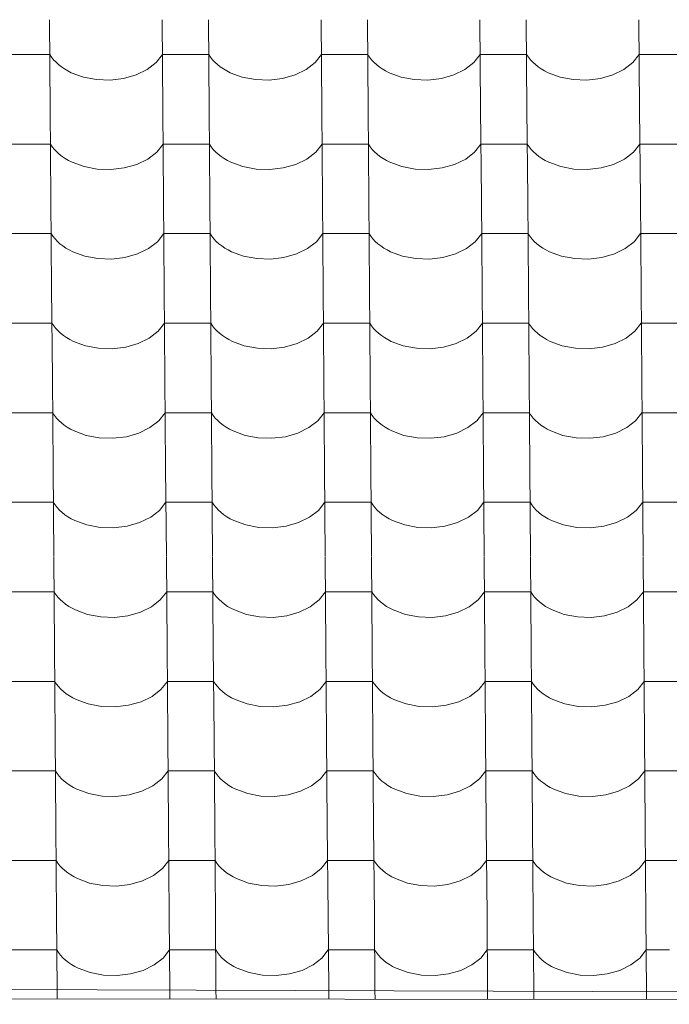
# Model space of a CAD drawing. Header units: millimetres. Extents: x -27785 to 104762, y -947 to 11132.
# Tile 116 of 146: x -4710 to -4036, y 7039 to 8061. Entities that reach past the tile are written whole.
import ezdxf

# ---------------------------------------------------------------- set-up
doc = ezdxf.new("R2010")
doc.units = ezdxf.units.MM
doc.header["$MEASUREMENT"] = 0
for name, color, linetype in [('POHLED JIŽNÍ_1_Bourané_Konstrukce - střechy a skořepiny', 7, 'Continuous'), ('POHLED JIŽNÍ_1_Bourané_Výplně - Povrchové', 7, 'Continuous'), ('POHLED JIŽNÍ_1_Konstrukce - nosné', 7, 'Continuous')]:
    doc.layers.add(name, color=color, linetype=linetype)

# ---------------------------------------------------------------- blocks, each defined once
blk = doc.blocks.new('*X2', base_point=(-29303.7, -27473.9))
at = {"layer": 'POHLED JIŽNÍ_1_Bourané_Výplně - Povrchové', "color": 7, "linetype": 'Continuous', "lineweight": 13}
for p, q in [((-4679, 8061.2), (-4678.3, 7968.5)), ((-4562.1, 8061.2), (-4561.3, 7968.5)), ((-4514, 8061.2), (-4513.3, 7968.5)), ((-4397.1, 8061.2), (-4396.4, 7968.5)), ((-4349, 8061.2), (-4348.3, 7968.5)), ((-4232.1, 8061.2), (-4231.4, 7968.5)), ((-4184, 8061.2), (-4183.3, 7968.5)), ((-4067.1, 8061.2), (-4066.4, 7968.5)), ((-4702.8, 8025), (-4726.8, 8025)), ((-4678.8, 8025), (-4702.8, 8025)), ((-4678.8, 8025), (-4676.9, 8022.3)), ((-4676.9, 8022.3), (-4674.8, 8019.6)), ((-4674.8, 8019.6), (-4672.3, 8017)), ((-4568.4, 8016.7), (-4561.8, 8025)), ((-4537.8, 8025), (-4561.8, 8025)), ((-4513.8, 8025), (-4537.8, 8025)), ((-4513.8, 8025), (-4511.9, 8022.3)), ((-4511.9, 8022.3), (-4509.8, 8019.6)), ((-4509.8, 8019.6), (-4507.3, 8017)), ((-4403.4, 8016.7), (-4396.8, 8025)), ((-4372.8, 8025), (-4396.8, 8025)), ((-4348.8, 8025), (-4372.8, 8025)), ((-4348.8, 8025), (-4346.9, 8022.3)), ((-4346.9, 8022.3), (-4344.8, 8019.6)), ((-4344.8, 8019.6), (-4342.3, 8017)), ((-4238.4, 8016.7), (-4231.8, 8025)), ((-4207.8, 8025), (-4231.8, 8025)), ((-4183.8, 8025), (-4207.8, 8025)), ((-4183.8, 8025), (-4181.9, 8022.3)), ((-4181.9, 8022.3), (-4179.8, 8019.6)), ((-4179.8, 8019.6), (-4177.3, 8017)), ((-4073.4, 8016.7), (-4066.8, 8025)), ((-4042.8, 8025), (-4066.8, 8025)), ((-4018.8, 8025), (-4042.8, 8025)), ((-4672.3, 8017), (-4669.6, 8014.5)), ((-4669.6, 8014.5), (-4666.7, 8012.2)), ((-4666.7, 8012.2), (-4663.5, 8010)), ((-4663.5, 8010), (-4660, 8008)), ((-4660, 8008), (-4656.4, 8006.1)), ((-4589.1, 8003.9), (-4577.6, 8009.5)), ((-4577.6, 8009.5), (-4568.4, 8016.7)), ((-4507.3, 8017), (-4504.6, 8014.5)), ((-4504.6, 8014.5), (-4501.7, 8012.2)), ((-4501.7, 8012.2), (-4498.5, 8010)), ((-4498.5, 8010), (-4495.1, 8008)), ((-4495.1, 8008), (-4491.4, 8006.1)), ((-4424.1, 8003.9), (-4412.6, 8009.5)), ((-4412.6, 8009.5), (-4403.4, 8016.7)), ((-4342.3, 8017), (-4339.6, 8014.5)), ((-4339.6, 8014.5), (-4336.7, 8012.2)), ((-4336.7, 8012.2), (-4333.5, 8010)), ((-4333.5, 8010), (-4330.1, 8008)), ((-4330.1, 8008), (-4326.4, 8006.1)), ((-4259.1, 8003.9), (-4247.7, 8009.5)), ((-4247.7, 8009.5), (-4238.4, 8016.7)), ((-4177.3, 8017), (-4174.6, 8014.5)), ((-4174.6, 8014.5), (-4171.7, 8012.2)), ((-4171.7, 8012.2), (-4168.5, 8010)), ((-4168.5, 8010), (-4165.1, 8008)), ((-4165.1, 8008), (-4161.4, 8006.1)), ((-4094.1, 8003.9), (-4082.7, 8009.5)), ((-4082.7, 8009.5), (-4073.4, 8016.7)), ((-4656.4, 8006.1), (-4643.9, 8001.6)), ((-4643.9, 8001.6), (-4630.3, 7999)), ((-4630.3, 7999), (-4616.1, 7998.5)), ((-4616.1, 7998.5), (-4602.1, 8000.2)), ((-4602.1, 8000.2), (-4589.1, 8003.9)), ((-4491.4, 8006.1), (-4478.9, 8001.6)), ((-4478.9, 8001.6), (-4465.3, 7999)), ((-4465.3, 7999), (-4451.1, 7998.5)), ((-4451.1, 7998.5), (-4437.1, 8000.2)), ((-4437.1, 8000.2), (-4424.1, 8003.9)), ((-4326.4, 8006.1), (-4313.9, 8001.6)), ((-4313.9, 8001.6), (-4300.3, 7999)), ((-4300.3, 7999), (-4286.1, 7998.5)), ((-4286.1, 7998.5), (-4272.1, 8000.2)), ((-4272.1, 8000.2), (-4259.1, 8003.9)), ((-4161.4, 8006.1), (-4148.9, 8001.6)), ((-4148.9, 8001.6), (-4135.3, 7999)), ((-4135.3, 7999), (-4121.1, 7998.5)), ((-4121.1, 7998.5), (-4107.1, 8000.2)), ((-4107.1, 8000.2), (-4094.1, 8003.9)), ((-4678.3, 7968.2), (-4677.6, 7875.5)), ((-4561.3, 7968.2), (-4560.6, 7875.5)), ((-4513.3, 7968.2), (-4512.6, 7875.5)), ((-4396.4, 7968.2), (-4395.6, 7875.5)), ((-4348.3, 7968.2), (-4347.6, 7875.5)), ((-4231.4, 7968.2), (-4230.6, 7875.5)), ((-4183.3, 7968.2), (-4182.6, 7875.5)), ((-4066.4, 7968.2), (-4065.6, 7875.5)), ((-4702, 7932), (-4726.1, 7932)), ((-4678, 7932), (-4702, 7932)), ((-4678, 7932), (-4676.2, 7929.2)), ((-4676.2, 7929.2), (-4674, 7926.5)), ((-4674, 7926.5), (-4671.6, 7924)), ((-4567.7, 7923.7), (-4561.1, 7932)), ((-4537, 7932), (-4561.1, 7932)), ((-4513, 7932), (-4537, 7932)), ((-4513, 7932), (-4511.2, 7929.2)), ((-4511.2, 7929.2), (-4509, 7926.5)), ((-4509, 7926.5), (-4506.6, 7924)), ((-4402.7, 7923.7), (-4396.1, 7932)), ((-4372.1, 7932), (-4396.1, 7932)), ((-4348, 7932), (-4372.1, 7932)), ((-4348, 7932), (-4346.2, 7929.2)), ((-4346.2, 7929.2), (-4344, 7926.5)), ((-4344, 7926.5), (-4341.6, 7924)), ((-4237.7, 7923.7), (-4231.1, 7932)), ((-4207.1, 7932), (-4231.1, 7932)), ((-4183, 7932), (-4207.1, 7932)), ((-4183, 7932), (-4181.2, 7929.2)), ((-4181.2, 7929.2), (-4179.1, 7926.5)), ((-4179.1, 7926.5), (-4176.6, 7924)), ((-4072.7, 7923.7), (-4066.1, 7932)), ((-4042.1, 7932), (-4066.1, 7932)), ((-4018, 7932), (-4042.1, 7932)), ((-4671.6, 7924), (-4668.9, 7921.5)), ((-4668.9, 7921.5), (-4666, 7919.2)), ((-4666, 7919.2), (-4662.8, 7917)), ((-4662.8, 7917), (-4659.3, 7915)), ((-4588.4, 7910.9), (-4576.9, 7916.5)), ((-4576.9, 7916.5), (-4567.7, 7923.7)), ((-4506.6, 7924), (-4503.9, 7921.5)), ((-4503.9, 7921.5), (-4501, 7919.2)), ((-4501, 7919.2), (-4497.8, 7917)), ((-4497.8, 7917), (-4494.3, 7915)), ((-4423.4, 7910.9), (-4411.9, 7916.5)), ((-4411.9, 7916.5), (-4402.7, 7923.7)), ((-4341.6, 7924), (-4338.9, 7921.5)), ((-4338.9, 7921.5), (-4336, 7919.2)), ((-4336, 7919.2), (-4332.8, 7917)), ((-4332.8, 7917), (-4329.3, 7915)), ((-4258.4, 7910.9), (-4246.9, 7916.5)), ((-4246.9, 7916.5), (-4237.7, 7923.7)), ((-4176.6, 7924), (-4173.9, 7921.5)), ((-4173.9, 7921.5), (-4171, 7919.2)), ((-4171, 7919.2), (-4167.8, 7917)), ((-4167.8, 7917), (-4164.3, 7915)), ((-4093.4, 7910.9), (-4081.9, 7916.5)), ((-4081.9, 7916.5), (-4072.7, 7923.7)), ((-4659.3, 7915), (-4655.7, 7913.1)), ((-4655.7, 7913.1), (-4643.2, 7908.6)), ((-4643.2, 7908.6), (-4629.5, 7906)), ((-4629.5, 7906), (-4615.3, 7905.5)), ((-4615.3, 7905.5), (-4601.4, 7907.2)), ((-4601.4, 7907.2), (-4588.4, 7910.9)), ((-4494.3, 7915), (-4490.7, 7913.1)), ((-4490.7, 7913.1), (-4478.2, 7908.6)), ((-4478.2, 7908.6), (-4464.5, 7906)), ((-4464.5, 7906), (-4450.4, 7905.5)), ((-4450.4, 7905.5), (-4436.4, 7907.2)), ((-4436.4, 7907.2), (-4423.4, 7910.9)), ((-4329.3, 7915), (-4325.7, 7913.1)), ((-4325.7, 7913.1), (-4313.2, 7908.6)), ((-4313.2, 7908.6), (-4299.5, 7906)), ((-4299.5, 7906), (-4285.4, 7905.5)), ((-4285.4, 7905.5), (-4271.4, 7907.2)), ((-4271.4, 7907.2), (-4258.4, 7910.9)), ((-4164.3, 7915), (-4160.7, 7913.1)), ((-4160.7, 7913.1), (-4148.2, 7908.6)), ((-4148.2, 7908.6), (-4134.5, 7906)), ((-4134.5, 7906), (-4120.4, 7905.5)), ((-4120.4, 7905.5), (-4106.4, 7907.2)), ((-4106.4, 7907.2), (-4093.4, 7910.9)), ((-4677.6, 7875.2), (-4676.9, 7782.5)), ((-4560.6, 7875.2), (-4559.9, 7782.5)), ((-4512.6, 7875.2), (-4511.9, 7782.5)), ((-4395.6, 7875.2), (-4394.9, 7782.5)), ((-4347.6, 7875.2), (-4346.9, 7782.5)), ((-4230.6, 7875.2), (-4229.9, 7782.5)), ((-4182.6, 7875.2), (-4181.9, 7782.5)), ((-4065.6, 7875.2), (-4064.9, 7782.5)), ((-4701.3, 7839), (-4725.3, 7839)), ((-4677.3, 7839), (-4701.3, 7839)), ((-4677.3, 7839), (-4675.5, 7836.2)), ((-4675.5, 7836.2), (-4673.3, 7833.5)), ((-4673.3, 7833.5), (-4670.9, 7831)), ((-4566.9, 7830.6), (-4560.3, 7839)), ((-4536.3, 7839), (-4560.3, 7839)), ((-4512.3, 7839), (-4536.3, 7839)), ((-4512.3, 7839), (-4510.5, 7836.2)), ((-4510.5, 7836.2), (-4508.3, 7833.5)), ((-4508.3, 7833.5), (-4505.9, 7831)), ((-4401.9, 7830.6), (-4395.3, 7839)), ((-4371.3, 7839), (-4395.3, 7839)), ((-4347.3, 7839), (-4371.3, 7839)), ((-4347.3, 7839), (-4345.5, 7836.2)), ((-4345.5, 7836.2), (-4343.3, 7833.5)), ((-4343.3, 7833.5), (-4340.9, 7831)), ((-4237, 7830.6), (-4230.3, 7839)), ((-4206.3, 7839), (-4230.3, 7839)), ((-4182.3, 7839), (-4206.3, 7839)), ((-4182.3, 7839), (-4180.5, 7836.2)), ((-4180.5, 7836.2), (-4178.3, 7833.5)), ((-4178.3, 7833.5), (-4175.9, 7831)), ((-4072, 7830.6), (-4065.4, 7839)), ((-4041.3, 7839), (-4065.4, 7839)), ((-4017.3, 7839), (-4041.3, 7839)), ((-4670.9, 7831), (-4668.2, 7828.5)), ((-4668.2, 7828.5), (-4665.2, 7826.2)), ((-4665.2, 7826.2), (-4662, 7824)), ((-4662, 7824), (-4658.6, 7822)), ((-4587.6, 7817.9), (-4576.2, 7823.5)), ((-4576.2, 7823.5), (-4566.9, 7830.6)), ((-4505.9, 7831), (-4503.2, 7828.5)), ((-4503.2, 7828.5), (-4500.2, 7826.2)), ((-4500.2, 7826.2), (-4497, 7824)), ((-4497, 7824), (-4493.6, 7822)), ((-4422.6, 7817.9), (-4411.2, 7823.5)), ((-4411.2, 7823.5), (-4401.9, 7830.6)), ((-4340.9, 7831), (-4338.2, 7828.5)), ((-4338.2, 7828.5), (-4335.2, 7826.2)), ((-4335.2, 7826.2), (-4332, 7824)), ((-4332, 7824), (-4328.6, 7822)), ((-4257.6, 7817.9), (-4246.2, 7823.5)), ((-4246.2, 7823.5), (-4237, 7830.6)), ((-4175.9, 7831), (-4173.2, 7828.5)), ((-4173.2, 7828.5), (-4170.2, 7826.2)), ((-4170.2, 7826.2), (-4167, 7824)), ((-4167, 7824), (-4163.6, 7822)), ((-4092.6, 7817.9), (-4081.2, 7823.5)), ((-4081.2, 7823.5), (-4072, 7830.6)), ((-4658.6, 7822), (-4655, 7820.1)), ((-4655, 7820.1), (-4642.5, 7815.5)), ((-4642.5, 7815.5), (-4628.8, 7813)), ((-4614.6, 7812.5), (-4600.7, 7814.2)), ((-4600.7, 7814.2), (-4587.6, 7817.9)), ((-4493.6, 7822), (-4490, 7820.1)), ((-4490, 7820.1), (-4477.5, 7815.5)), ((-4477.5, 7815.5), (-4463.8, 7813)), ((-4449.6, 7812.5), (-4435.7, 7814.2)), ((-4435.7, 7814.2), (-4422.6, 7817.9)), ((-4328.6, 7822), (-4325, 7820.1)), ((-4325, 7820.1), (-4312.5, 7815.5)), ((-4312.5, 7815.5), (-4298.8, 7813)), ((-4284.6, 7812.5), (-4270.7, 7814.2)), ((-4270.7, 7814.2), (-4257.6, 7817.9)), ((-4163.6, 7822), (-4160, 7820.1)), ((-4160, 7820.1), (-4147.5, 7815.5)), ((-4147.5, 7815.5), (-4133.8, 7813)), ((-4119.6, 7812.5), (-4105.7, 7814.2)), ((-4105.7, 7814.2), (-4092.6, 7817.9)), ((-4628.8, 7813), (-4614.6, 7812.5)), ((-4463.8, 7813), (-4449.6, 7812.5)), ((-4298.8, 7813), (-4284.6, 7812.5)), ((-4133.8, 7813), (-4119.6, 7812.5)), ((-4676.9, 7782.2), (-4676.1, 7689.5)), ((-4559.9, 7782.2), (-4559.2, 7689.5)), ((-4511.9, 7782.2), (-4511.1, 7689.5)), ((-4394.9, 7782.2), (-4394.2, 7689.5)), ((-4346.9, 7782.2), (-4346.1, 7689.5)), ((-4229.9, 7782.2), (-4229.2, 7689.5)), ((-4181.9, 7782.2), (-4181.2, 7689.5)), ((-4064.9, 7782.2), (-4064.2, 7689.5)), ((-4700.6, 7746), (-4724.6, 7746)), ((-4676.6, 7746), (-4700.6, 7746)), ((-4676.6, 7746), (-4674.7, 7743.2)), ((-4674.7, 7743.2), (-4672.6, 7740.5)), ((-4566.2, 7737.6), (-4559.6, 7746)), ((-4535.6, 7746), (-4559.6, 7746)), ((-4511.6, 7746), (-4535.6, 7746)), ((-4511.6, 7746), (-4509.7, 7743.2)), ((-4509.7, 7743.2), (-4507.6, 7740.5)), ((-4401.2, 7737.6), (-4394.6, 7746)), ((-4370.6, 7746), (-4394.6, 7746)), ((-4346.6, 7746), (-4370.6, 7746)), ((-4346.6, 7746), (-4344.7, 7743.2)), ((-4344.7, 7743.2), (-4342.6, 7740.5)), ((-4236.2, 7737.6), (-4229.6, 7746)), ((-4205.6, 7746), (-4229.6, 7746)), ((-4181.6, 7746), (-4205.6, 7746)), ((-4181.6, 7746), (-4179.7, 7743.2)), ((-4179.7, 7743.2), (-4177.6, 7740.5)), ((-4071.2, 7737.6), (-4064.6, 7746)), ((-4040.6, 7746), (-4064.6, 7746)), ((-4016.6, 7746), (-4040.6, 7746)), ((-4672.6, 7740.5), (-4670.2, 7737.9)), ((-4670.2, 7737.9), (-4667.5, 7735.5)), ((-4667.5, 7735.5), (-4664.5, 7733.2)), ((-4664.5, 7733.2), (-4661.3, 7731)), ((-4575.5, 7730.5), (-4566.2, 7737.6)), ((-4507.6, 7740.5), (-4505.2, 7737.9)), ((-4505.2, 7737.9), (-4502.5, 7735.5)), ((-4502.5, 7735.5), (-4499.5, 7733.2)), ((-4499.5, 7733.2), (-4496.3, 7731)), ((-4410.5, 7730.5), (-4401.2, 7737.6)), ((-4342.6, 7740.5), (-4340.2, 7737.9)), ((-4340.2, 7737.9), (-4337.5, 7735.5)), ((-4337.5, 7735.5), (-4334.5, 7733.2)), ((-4334.5, 7733.2), (-4331.3, 7731)), ((-4245.5, 7730.5), (-4236.2, 7737.6)), ((-4177.6, 7740.5), (-4175.2, 7737.9)), ((-4175.2, 7737.9), (-4172.5, 7735.5)), ((-4172.5, 7735.5), (-4169.5, 7733.2)), ((-4169.5, 7733.2), (-4166.3, 7731)), ((-4080.5, 7730.5), (-4071.2, 7737.6)), ((-4661.3, 7731), (-4657.9, 7729)), ((-4657.9, 7729), (-4654.2, 7727.1)), ((-4654.2, 7727.1), (-4641.8, 7722.5)), ((-4641.8, 7722.5), (-4628.1, 7719.9)), ((-4613.9, 7719.5), (-4599.9, 7721.1)), ((-4599.9, 7721.1), (-4586.9, 7724.9)), ((-4586.9, 7724.9), (-4575.5, 7730.5)), ((-4496.3, 7731), (-4492.9, 7729)), ((-4492.9, 7729), (-4489.2, 7727.1)), ((-4489.2, 7727.1), (-4476.8, 7722.5)), ((-4476.8, 7722.5), (-4463.1, 7719.9)), ((-4448.9, 7719.5), (-4434.9, 7721.1)), ((-4434.9, 7721.1), (-4421.9, 7724.9)), ((-4421.9, 7724.9), (-4410.5, 7730.5)), ((-4331.3, 7731), (-4327.9, 7729)), ((-4327.9, 7729), (-4324.2, 7727.1)), ((-4324.2, 7727.1), (-4311.8, 7722.5)), ((-4311.8, 7722.5), (-4298.1, 7719.9)), ((-4283.9, 7719.5), (-4269.9, 7721.1)), ((-4269.9, 7721.1), (-4256.9, 7724.9)), ((-4256.9, 7724.9), (-4245.5, 7730.5)), ((-4166.3, 7731), (-4162.9, 7729)), ((-4162.9, 7729), (-4159.3, 7727.1)), ((-4159.3, 7727.1), (-4146.8, 7722.5)), ((-4146.8, 7722.5), (-4133.1, 7719.9)), ((-4118.9, 7719.5), (-4105, 7721.1)), ((-4105, 7721.1), (-4091.9, 7724.9)), ((-4091.9, 7724.9), (-4080.5, 7730.5)), ((-4628.1, 7719.9), (-4613.9, 7719.5)), ((-4463.1, 7719.9), (-4448.9, 7719.5)), ((-4298.1, 7719.9), (-4283.9, 7719.5)), ((-4133.1, 7719.9), (-4118.9, 7719.5)), ((-4676.1, 7689.2), (-4675.4, 7596.5)), ((-4559.2, 7689.2), (-4558.5, 7596.5)), ((-4511.1, 7689.2), (-4510.4, 7596.5)), ((-4394.2, 7689.2), (-4393.5, 7596.5)), ((-4346.1, 7689.2), (-4345.4, 7596.5)), ((-4229.2, 7689.2), (-4228.5, 7596.5)), ((-4181.1, 7689.2), (-4180.4, 7596.5)), ((-4064.2, 7689.2), (-4063.5, 7596.5)), ((-4699.9, 7653), (-4723.9, 7653)), ((-4675.9, 7653), (-4699.9, 7653)), ((-4675.9, 7653), (-4674, 7650.2)), ((-4674, 7650.2), (-4671.9, 7647.5)), ((-4565.5, 7644.6), (-4558.9, 7653)), ((-4534.9, 7653), (-4558.9, 7653)), ((-4510.9, 7653), (-4534.9, 7653)), ((-4510.9, 7653), (-4509, 7650.2)), ((-4509, 7650.2), (-4506.9, 7647.5)), ((-4400.5, 7644.6), (-4393.9, 7653)), ((-4369.9, 7653), (-4393.9, 7653)), ((-4345.9, 7653), (-4369.9, 7653)), ((-4345.9, 7653), (-4344, 7650.2)), ((-4344, 7650.2), (-4341.9, 7647.5)), ((-4235.5, 7644.6), (-4228.9, 7653)), ((-4204.9, 7653), (-4228.9, 7653)), ((-4180.9, 7653), (-4204.9, 7653)), ((-4180.9, 7653), (-4179, 7650.2)), ((-4179, 7650.2), (-4176.9, 7647.5)), ((-4070.5, 7644.6), (-4063.9, 7653)), ((-4039.9, 7653), (-4063.9, 7653)), ((-4015.9, 7653), (-4039.9, 7653)), ((-4671.9, 7647.5), (-4669.4, 7644.9)), ((-4669.4, 7644.9), (-4666.7, 7642.5)), ((-4666.7, 7642.5), (-4663.8, 7640.1)), ((-4663.8, 7640.1), (-4660.6, 7638)), ((-4574.8, 7637.5), (-4565.5, 7644.6)), ((-4506.9, 7647.5), (-4504.4, 7644.9)), ((-4504.4, 7644.9), (-4501.7, 7642.5)), ((-4501.7, 7642.5), (-4498.8, 7640.1)), ((-4498.8, 7640.1), (-4495.6, 7638)), ((-4409.8, 7637.5), (-4400.5, 7644.6)), ((-4341.9, 7647.5), (-4339.4, 7644.9)), ((-4339.4, 7644.9), (-4336.7, 7642.5)), ((-4336.7, 7642.5), (-4333.8, 7640.1)), ((-4333.8, 7640.1), (-4330.6, 7638)), ((-4244.8, 7637.5), (-4235.5, 7644.6)), ((-4176.9, 7647.5), (-4174.5, 7644.9)), ((-4174.5, 7644.9), (-4171.8, 7642.5)), ((-4171.8, 7642.5), (-4168.8, 7640.1)), ((-4168.8, 7640.1), (-4165.6, 7638)), ((-4079.8, 7637.5), (-4070.5, 7644.6)), ((-4660.6, 7638), (-4657.2, 7635.9)), ((-4657.2, 7635.9), (-4653.5, 7634.1)), ((-4653.5, 7634.1), (-4641, 7629.5)), ((-4641, 7629.5), (-4627.4, 7626.9)), ((-4599.2, 7628.1), (-4586.2, 7631.9)), ((-4586.2, 7631.9), (-4574.8, 7637.5)), ((-4495.6, 7638), (-4492.2, 7635.9)), ((-4492.2, 7635.9), (-4488.5, 7634.1)), ((-4488.5, 7634.1), (-4476, 7629.5)), ((-4476, 7629.5), (-4462.4, 7626.9)), ((-4434.2, 7628.1), (-4421.2, 7631.9)), ((-4421.2, 7631.9), (-4409.8, 7637.5)), ((-4330.6, 7638), (-4327.2, 7635.9)), ((-4327.2, 7635.9), (-4323.5, 7634.1)), ((-4323.5, 7634.1), (-4311, 7629.5)), ((-4311, 7629.5), (-4297.4, 7626.9)), ((-4269.2, 7628.1), (-4256.2, 7631.9)), ((-4256.2, 7631.9), (-4244.8, 7637.5)), ((-4165.6, 7638), (-4162.2, 7635.9)), ((-4162.2, 7635.9), (-4158.5, 7634.1)), ((-4158.5, 7634.1), (-4146.1, 7629.5)), ((-4146.1, 7629.5), (-4132.4, 7626.9)), ((-4104.2, 7628.1), (-4091.2, 7631.9)), ((-4091.2, 7631.9), (-4079.8, 7637.5)), ((-4627.4, 7626.9), (-4613.2, 7626.5)), ((-4613.2, 7626.5), (-4599.2, 7628.1)), ((-4462.4, 7626.9), (-4448.2, 7626.5)), ((-4448.2, 7626.5), (-4434.2, 7628.1)), ((-4297.4, 7626.9), (-4283.2, 7626.5)), ((-4283.2, 7626.5), (-4269.2, 7628.1)), ((-4132.4, 7626.9), (-4118.2, 7626.5)), ((-4118.2, 7626.5), (-4104.2, 7628.1)), ((-4675.4, 7596.2), (-4674.7, 7503.5)), ((-4558.5, 7596.2), (-4557.7, 7503.5)), ((-4510.4, 7596.2), (-4509.7, 7503.5)), ((-4393.5, 7596.2), (-4392.7, 7503.5)), ((-4345.4, 7596.2), (-4344.7, 7503.5)), ((-4228.5, 7596.2), (-4227.7, 7503.5)), ((-4180.4, 7596.2), (-4179.7, 7503.5)), ((-4063.5, 7596.2), (-4062.7, 7503.5)), ((-4699.1, 7560), (-4723.2, 7560)), ((-4675.1, 7560), (-4699.1, 7560)), ((-4675.1, 7560), (-4673.3, 7557.2)), ((-4564.8, 7551.6), (-4558.2, 7560)), ((-4534.2, 7560), (-4558.2, 7560)), ((-4510.1, 7560), (-4534.2, 7560)), ((-4510.1, 7560), (-4508.3, 7557.2)), ((-4399.8, 7551.6), (-4393.2, 7560)), ((-4369.2, 7560), (-4393.2, 7560)), ((-4345.1, 7560), (-4369.2, 7560)), ((-4345.1, 7560), (-4343.3, 7557.2)), ((-4234.8, 7551.6), (-4228.2, 7560)), ((-4204.2, 7560), (-4228.2, 7560)), ((-4180.1, 7560), (-4204.2, 7560)), ((-4180.1, 7560), (-4178.3, 7557.2)), ((-4069.8, 7551.6), (-4063.2, 7560)), ((-4039.2, 7560), (-4063.2, 7560)), ((-4015.1, 7560), (-4039.2, 7560)), ((-4673.3, 7557.2), (-4671.1, 7554.5)), ((-4671.1, 7554.5), (-4668.7, 7551.9)), ((-4668.7, 7551.9), (-4666, 7549.5)), ((-4666, 7549.5), (-4663.1, 7547.1)), ((-4574, 7544.4), (-4564.8, 7551.6)), ((-4508.3, 7557.2), (-4506.1, 7554.5)), ((-4506.1, 7554.5), (-4503.7, 7551.9)), ((-4503.7, 7551.9), (-4501, 7549.5)), ((-4501, 7549.5), (-4498.1, 7547.1)), ((-4409, 7544.4), (-4399.8, 7551.6)), ((-4343.3, 7557.2), (-4341.2, 7554.5)), ((-4341.2, 7554.5), (-4338.7, 7551.9)), ((-4338.7, 7551.9), (-4336, 7549.5)), ((-4336, 7549.5), (-4333.1, 7547.1)), ((-4244, 7544.4), (-4234.8, 7551.6)), ((-4178.3, 7557.2), (-4176.2, 7554.5)), ((-4176.2, 7554.5), (-4173.7, 7551.9)), ((-4173.7, 7551.9), (-4171, 7549.5)), ((-4171, 7549.5), (-4168.1, 7547.1)), ((-4079, 7544.4), (-4069.8, 7551.6)), ((-4663.1, 7547.1), (-4659.9, 7545)), ((-4659.9, 7545), (-4656.4, 7542.9)), ((-4656.4, 7542.9), (-4652.8, 7541.1)), ((-4652.8, 7541.1), (-4640.3, 7536.5)), ((-4598.5, 7535.1), (-4585.5, 7538.9)), ((-4585.5, 7538.9), (-4574, 7544.4)), ((-4498.1, 7547.1), (-4494.9, 7545)), ((-4494.9, 7545), (-4491.4, 7542.9)), ((-4491.4, 7542.9), (-4487.8, 7541.1)), ((-4487.8, 7541.1), (-4475.3, 7536.5)), ((-4433.5, 7535.1), (-4420.5, 7538.9)), ((-4420.5, 7538.9), (-4409, 7544.4)), ((-4333.1, 7547.1), (-4329.9, 7545)), ((-4329.9, 7545), (-4326.4, 7542.9)), ((-4326.4, 7542.9), (-4322.8, 7541.1)), ((-4322.8, 7541.1), (-4310.3, 7536.5)), ((-4268.5, 7535.1), (-4255.5, 7538.9)), ((-4255.5, 7538.9), (-4244, 7544.4)), ((-4168.1, 7547.1), (-4164.9, 7545)), ((-4164.9, 7545), (-4161.4, 7542.9)), ((-4161.4, 7542.9), (-4157.8, 7541.1)), ((-4157.8, 7541.1), (-4145.3, 7536.5)), ((-4103.5, 7535.1), (-4090.5, 7538.9)), ((-4090.5, 7538.9), (-4079, 7544.4)), ((-4640.3, 7536.5), (-4626.6, 7533.9)), ((-4626.6, 7533.9), (-4612.5, 7533.5)), ((-4612.5, 7533.5), (-4598.5, 7535.1)), ((-4475.3, 7536.5), (-4461.6, 7533.9)), ((-4461.6, 7533.9), (-4447.5, 7533.5)), ((-4447.5, 7533.5), (-4433.5, 7535.1)), ((-4310.3, 7536.5), (-4296.6, 7533.9)), ((-4296.6, 7533.9), (-4282.5, 7533.5)), ((-4282.5, 7533.5), (-4268.5, 7535.1)), ((-4145.3, 7536.5), (-4131.6, 7533.9)), ((-4131.6, 7533.9), (-4117.5, 7533.5)), ((-4117.5, 7533.5), (-4103.5, 7535.1)), ((-4674.7, 7503.1), (-4674, 7410.5)), ((-4557.7, 7503.1), (-4557, 7410.5)), ((-4509.7, 7503.1), (-4509, 7410.5)), ((-4392.7, 7503.1), (-4392, 7410.5)), ((-4344.7, 7503.1), (-4344, 7410.5)), ((-4227.7, 7503.1), (-4227, 7410.5)), ((-4179.7, 7503.1), (-4179, 7410.5)), ((-4062.7, 7503.1), (-4062, 7410.5)), ((-4698.4, 7467), (-4722.4, 7467)), ((-4674.4, 7467), (-4698.4, 7467)), ((-4674.4, 7467), (-4672.6, 7464.2)), ((-4564, 7458.6), (-4557.4, 7467)), ((-4533.4, 7467), (-4557.4, 7467)), ((-4509.4, 7467), (-4533.4, 7467)), ((-4509.4, 7467), (-4507.6, 7464.2)), ((-4399.1, 7458.6), (-4392.5, 7467)), ((-4368.4, 7467), (-4392.5, 7467)), ((-4344.4, 7467), (-4368.4, 7467)), ((-4344.4, 7467), (-4342.6, 7464.2)), ((-4234.1, 7458.6), (-4227.5, 7467)), ((-4203.4, 7467), (-4227.5, 7467)), ((-4179.4, 7467), (-4203.4, 7467)), ((-4179.4, 7467), (-4177.6, 7464.2)), ((-4069.1, 7458.6), (-4062.5, 7467)), ((-4038.4, 7467), (-4062.5, 7467)), ((-4014.4, 7467), (-4038.4, 7467)), ((-4672.6, 7464.2), (-4670.4, 7461.5)), ((-4670.4, 7461.5), (-4668, 7458.9)), ((-4668, 7458.9), (-4665.3, 7456.5)), ((-4665.3, 7456.5), (-4662.3, 7454.1)), ((-4573.3, 7451.4), (-4564, 7458.6)), ((-4507.6, 7464.2), (-4505.4, 7461.5)), ((-4505.4, 7461.5), (-4503, 7458.9)), ((-4503, 7458.9), (-4500.3, 7456.5)), ((-4500.3, 7456.5), (-4497.3, 7454.1)), ((-4408.3, 7451.4), (-4399.1, 7458.6)), ((-4342.6, 7464.2), (-4340.4, 7461.5)), ((-4340.4, 7461.5), (-4338, 7458.9)), ((-4338, 7458.9), (-4335.3, 7456.5)), ((-4335.3, 7456.5), (-4332.3, 7454.1)), ((-4243.3, 7451.4), (-4234.1, 7458.6)), ((-4177.6, 7464.2), (-4175.4, 7461.5)), ((-4175.4, 7461.5), (-4173, 7458.9)), ((-4173, 7458.9), (-4170.3, 7456.5)), ((-4170.3, 7456.5), (-4167.3, 7454.1)), ((-4078.3, 7451.4), (-4069.1, 7458.6)), ((-4662.3, 7454.1), (-4659.1, 7451.9)), ((-4659.1, 7451.9), (-4655.7, 7449.9)), ((-4655.7, 7449.9), (-4652.1, 7448.1)), ((-4652.1, 7448.1), (-4639.6, 7443.5)), ((-4597.8, 7442.1), (-4584.7, 7445.8)), ((-4584.7, 7445.8), (-4573.3, 7451.4)), ((-4497.3, 7454.1), (-4494.1, 7451.9)), ((-4494.1, 7451.9), (-4490.7, 7449.9)), ((-4490.7, 7449.9), (-4487.1, 7448.1)), ((-4487.1, 7448.1), (-4474.6, 7443.5)), ((-4432.8, 7442.1), (-4419.7, 7445.8)), ((-4419.7, 7445.8), (-4408.3, 7451.4)), ((-4332.3, 7454.1), (-4329.1, 7451.9)), ((-4329.1, 7451.9), (-4325.7, 7449.9)), ((-4325.7, 7449.9), (-4322.1, 7448.1)), ((-4322.1, 7448.1), (-4309.6, 7443.5)), ((-4267.8, 7442.1), (-4254.7, 7445.8)), ((-4254.7, 7445.8), (-4243.3, 7451.4)), ((-4167.3, 7454.1), (-4164.1, 7451.9)), ((-4164.1, 7451.9), (-4160.7, 7449.9)), ((-4160.7, 7449.9), (-4157.1, 7448.1)), ((-4157.1, 7448.1), (-4144.6, 7443.5)), ((-4102.8, 7442.1), (-4089.7, 7445.8)), ((-4089.7, 7445.8), (-4078.3, 7451.4)), ((-4639.6, 7443.5), (-4625.9, 7440.9)), ((-4625.9, 7440.9), (-4611.7, 7440.4)), ((-4611.7, 7440.4), (-4597.8, 7442.1)), ((-4474.6, 7443.5), (-4460.9, 7440.9)), ((-4460.9, 7440.9), (-4446.7, 7440.4)), ((-4446.7, 7440.4), (-4432.8, 7442.1)), ((-4309.6, 7443.5), (-4295.9, 7440.9)), ((-4295.9, 7440.9), (-4281.7, 7440.4)), ((-4281.7, 7440.4), (-4267.8, 7442.1)), ((-4144.6, 7443.5), (-4130.9, 7440.9)), ((-4130.9, 7440.9), (-4116.7, 7440.4)), ((-4116.7, 7440.4), (-4102.8, 7442.1)), ((-4674, 7410.1), (-4673.2, 7317.5)), ((-4557, 7410.1), (-4556.3, 7317.5)), ((-4509, 7410.1), (-4508.2, 7317.5)), ((-4392, 7410.1), (-4391.3, 7317.5)), ((-4344, 7410.1), (-4343.3, 7317.5)), ((-4227, 7410.1), (-4226.3, 7317.5)), ((-4179, 7410.1), (-4178.3, 7317.5)), ((-4062, 7410.1), (-4061.3, 7317.5)), ((-4697.7, 7374), (-4721.7, 7374)), ((-4673.7, 7374), (-4697.7, 7374)), ((-4673.7, 7374), (-4671.8, 7371.2)), ((-4563.3, 7365.6), (-4556.7, 7374)), ((-4532.7, 7374), (-4556.7, 7374)), ((-4508.7, 7374), (-4532.7, 7374)), ((-4508.7, 7374), (-4506.8, 7371.2)), ((-4398.3, 7365.6), (-4391.7, 7374)), ((-4367.7, 7374), (-4391.7, 7374)), ((-4343.7, 7374), (-4367.7, 7374)), ((-4343.7, 7374), (-4341.8, 7371.2)), ((-4233.3, 7365.6), (-4226.7, 7374)), ((-4202.7, 7374), (-4226.7, 7374)), ((-4178.7, 7374), (-4202.7, 7374)), ((-4178.7, 7374), (-4176.9, 7371.2)), ((-4068.3, 7365.6), (-4061.7, 7374)), ((-4037.7, 7374), (-4061.7, 7374)), ((-4013.7, 7374), (-4037.7, 7374)), ((-4671.8, 7371.2), (-4669.7, 7368.5)), ((-4669.7, 7368.5), (-4667.3, 7365.9)), ((-4667.3, 7365.9), (-4664.6, 7363.4)), ((-4664.6, 7363.4), (-4661.6, 7361.1)), ((-4572.6, 7358.4), (-4563.3, 7365.6)), ((-4506.8, 7371.2), (-4504.7, 7368.5)), ((-4504.7, 7368.5), (-4502.3, 7365.9)), ((-4502.3, 7365.9), (-4499.6, 7363.4)), ((-4499.6, 7363.4), (-4496.6, 7361.1)), ((-4407.6, 7358.4), (-4398.3, 7365.6)), ((-4341.8, 7371.2), (-4339.7, 7368.5)), ((-4339.7, 7368.5), (-4337.3, 7365.9)), ((-4337.3, 7365.9), (-4334.6, 7363.4)), ((-4334.6, 7363.4), (-4331.6, 7361.1)), ((-4242.6, 7358.4), (-4233.3, 7365.6)), ((-4176.9, 7371.2), (-4174.7, 7368.5)), ((-4174.7, 7368.5), (-4172.3, 7365.9)), ((-4172.3, 7365.9), (-4169.6, 7363.4)), ((-4169.6, 7363.4), (-4166.6, 7361.1)), ((-4077.6, 7358.4), (-4068.3, 7365.6)), ((-4661.6, 7361.1), (-4658.4, 7358.9)), ((-4658.4, 7358.9), (-4655, 7356.9)), ((-4655, 7356.9), (-4651.3, 7355.1)), ((-4651.3, 7355.1), (-4638.9, 7350.5)), ((-4584, 7352.8), (-4572.6, 7358.4)), ((-4496.6, 7361.1), (-4493.4, 7358.9)), ((-4493.4, 7358.9), (-4490, 7356.9)), ((-4490, 7356.9), (-4486.3, 7355.1)), ((-4486.3, 7355.1), (-4473.9, 7350.5)), ((-4419, 7352.8), (-4407.6, 7358.4)), ((-4331.6, 7361.1), (-4328.4, 7358.9)), ((-4328.4, 7358.9), (-4325, 7356.9)), ((-4325, 7356.9), (-4321.4, 7355.1)), ((-4321.4, 7355.1), (-4308.9, 7350.5)), ((-4254, 7352.8), (-4242.6, 7358.4)), ((-4166.6, 7361.1), (-4163.4, 7358.9)), ((-4163.4, 7358.9), (-4160, 7356.9)), ((-4160, 7356.9), (-4156.4, 7355.1)), ((-4156.4, 7355.1), (-4143.9, 7350.5)), ((-4089, 7352.8), (-4077.6, 7358.4)), ((-4638.9, 7350.5), (-4625.2, 7347.9)), ((-4625.2, 7347.9), (-4611, 7347.4)), ((-4611, 7347.4), (-4597, 7349.1)), ((-4597, 7349.1), (-4584, 7352.8)), ((-4473.9, 7350.5), (-4460.2, 7347.9)), ((-4460.2, 7347.9), (-4446, 7347.4)), ((-4446, 7347.4), (-4432, 7349.1)), ((-4432, 7349.1), (-4419, 7352.8)), ((-4308.9, 7350.5), (-4295.2, 7347.9)), ((-4295.2, 7347.9), (-4281, 7347.4)), ((-4281, 7347.4), (-4267.1, 7349.1)), ((-4267.1, 7349.1), (-4254, 7352.8)), ((-4143.9, 7350.5), (-4130.2, 7347.9)), ((-4130.2, 7347.9), (-4116, 7347.4)), ((-4116, 7347.4), (-4102.1, 7349.1)), ((-4102.1, 7349.1), (-4089, 7352.8)), ((-4673.2, 7317.1), (-4672.5, 7224.5)), ((-4556.3, 7317.1), (-4555.6, 7224.5)), ((-4508.2, 7317.1), (-4507.5, 7224.5)), ((-4391.3, 7317.1), (-4390.6, 7224.5)), ((-4343.3, 7317.1), (-4342.5, 7224.5)), ((-4226.3, 7317.1), (-4225.6, 7224.5)), ((-4178.3, 7317.1), (-4177.5, 7224.5)), ((-4061.3, 7317.1), (-4060.6, 7224.5)), ((-4697, 7281), (-4721, 7281)), ((-4673, 7281), (-4697, 7281)), ((-4673, 7281), (-4671.1, 7278.2)), ((-4671.1, 7278.2), (-4669, 7275.5)), ((-4669, 7275.5), (-4666.5, 7272.9)), ((-4666.5, 7272.9), (-4663.8, 7270.4)), ((-4571.9, 7265.4), (-4562.6, 7272.6)), ((-4562.6, 7272.6), (-4556, 7281)), ((-4532, 7281), (-4556, 7281)), ((-4508, 7281), (-4532, 7281)), ((-4508, 7281), (-4506.1, 7278.2)), ((-4506.1, 7278.2), (-4504, 7275.5)), ((-4504, 7275.5), (-4501.6, 7272.9)), ((-4501.6, 7272.9), (-4498.9, 7270.4)), ((-4406.9, 7265.4), (-4397.6, 7272.6)), ((-4397.6, 7272.6), (-4391, 7281)), ((-4367, 7281), (-4391, 7281)), ((-4343, 7281), (-4367, 7281)), ((-4343, 7281), (-4341.1, 7278.2)), ((-4341.1, 7278.2), (-4339, 7275.5)), ((-4339, 7275.5), (-4336.6, 7272.9)), ((-4336.6, 7272.9), (-4333.9, 7270.4)), ((-4241.9, 7265.4), (-4232.6, 7272.6)), ((-4232.6, 7272.6), (-4226, 7281)), ((-4202, 7281), (-4226, 7281)), ((-4178, 7281), (-4202, 7281)), ((-4178, 7281), (-4176.1, 7278.2)), ((-4176.1, 7278.2), (-4174, 7275.5)), ((-4174, 7275.5), (-4171.6, 7272.9)), ((-4171.6, 7272.9), (-4168.9, 7270.4)), ((-4076.9, 7265.4), (-4067.6, 7272.6)), ((-4067.6, 7272.6), (-4061, 7281)), ((-4037, 7281), (-4061, 7281)), ((-4013, 7281), (-4037, 7281)), ((-4663.8, 7270.4), (-4660.9, 7268.1)), ((-4660.9, 7268.1), (-4657.7, 7265.9)), ((-4657.7, 7265.9), (-4654.3, 7263.9)), ((-4654.3, 7263.9), (-4650.6, 7262.1)), ((-4650.6, 7262.1), (-4638.1, 7257.5)), ((-4583.3, 7259.8), (-4571.9, 7265.4)), ((-4498.9, 7270.4), (-4495.9, 7268.1)), ((-4495.9, 7268.1), (-4492.7, 7265.9)), ((-4492.7, 7265.9), (-4489.3, 7263.9)), ((-4489.3, 7263.9), (-4485.6, 7262.1)), ((-4485.6, 7262.1), (-4473.1, 7257.5)), ((-4418.3, 7259.8), (-4406.9, 7265.4)), ((-4333.9, 7270.4), (-4330.9, 7268.1)), ((-4330.9, 7268.1), (-4327.7, 7265.9)), ((-4327.7, 7265.9), (-4324.3, 7263.9)), ((-4324.3, 7263.9), (-4320.6, 7262.1)), ((-4320.6, 7262.1), (-4308.2, 7257.5)), ((-4253.3, 7259.8), (-4241.9, 7265.4)), ((-4168.9, 7270.4), (-4165.9, 7268.1)), ((-4165.9, 7268.1), (-4162.7, 7265.9)), ((-4162.7, 7265.9), (-4159.3, 7263.9)), ((-4159.3, 7263.9), (-4155.6, 7262.1)), ((-4155.6, 7262.1), (-4143.2, 7257.5)), ((-4088.3, 7259.8), (-4076.9, 7265.4)), ((-4638.1, 7257.5), (-4624.5, 7254.9)), ((-4624.5, 7254.9), (-4610.3, 7254.4)), ((-4610.3, 7254.4), (-4596.3, 7256.1)), ((-4596.3, 7256.1), (-4583.3, 7259.8)), ((-4473.1, 7257.5), (-4459.5, 7254.9)), ((-4459.5, 7254.9), (-4445.3, 7254.4)), ((-4445.3, 7254.4), (-4431.3, 7256.1)), ((-4431.3, 7256.1), (-4418.3, 7259.8)), ((-4308.2, 7257.5), (-4294.5, 7254.9)), ((-4294.5, 7254.9), (-4280.3, 7254.4)), ((-4280.3, 7254.4), (-4266.3, 7256.1)), ((-4266.3, 7256.1), (-4253.3, 7259.8)), ((-4143.2, 7257.5), (-4129.5, 7254.9)), ((-4129.5, 7254.9), (-4115.3, 7254.4)), ((-4115.3, 7254.4), (-4101.3, 7256.1)), ((-4101.3, 7256.1), (-4088.3, 7259.8)), ((-4672.5, 7224.1), (-4671.8, 7131.4)), ((-4555.6, 7224.1), (-4554.8, 7131.4)), ((-4507.5, 7224.1), (-4506.8, 7131.4)), ((-4390.6, 7224.1), (-4389.8, 7131.4)), ((-4342.5, 7224.1), (-4341.8, 7131.4)), ((-4225.6, 7224.1), (-4224.8, 7131.4)), ((-4177.5, 7224.1), (-4176.8, 7131.4)), ((-4060.6, 7224.1), (-4059.8, 7131.4)), ((-4696.3, 7188), (-4720.3, 7188)), ((-4672.2, 7188), (-4696.3, 7188)), ((-4672.2, 7188), (-4670.4, 7185.2)), ((-4670.4, 7185.2), (-4668.3, 7182.5)), ((-4668.3, 7182.5), (-4665.8, 7179.9)), ((-4665.8, 7179.9), (-4663.1, 7177.4)), ((-4571.1, 7172.4), (-4561.9, 7179.6)), ((-4561.9, 7179.6), (-4555.3, 7188)), ((-4531.3, 7188), (-4555.3, 7188)), ((-4507.2, 7188), (-4531.3, 7188)), ((-4507.2, 7188), (-4505.4, 7185.2)), ((-4505.4, 7185.2), (-4503.3, 7182.5)), ((-4503.3, 7182.5), (-4500.8, 7179.9)), ((-4500.8, 7179.9), (-4498.1, 7177.4)), ((-4406.1, 7172.4), (-4396.9, 7179.6)), ((-4396.9, 7179.6), (-4390.3, 7188)), ((-4366.3, 7188), (-4390.3, 7188)), ((-4342.2, 7188), (-4366.3, 7188)), ((-4342.2, 7188), (-4340.4, 7185.2)), ((-4340.4, 7185.2), (-4338.3, 7182.5)), ((-4338.3, 7182.5), (-4335.8, 7179.9)), ((-4335.8, 7179.9), (-4333.1, 7177.4)), ((-4241.1, 7172.4), (-4231.9, 7179.6)), ((-4231.9, 7179.6), (-4225.3, 7188)), ((-4201.3, 7188), (-4225.3, 7188)), ((-4177.3, 7188), (-4201.3, 7188)), ((-4177.3, 7188), (-4175.4, 7185.2)), ((-4175.4, 7185.2), (-4173.3, 7182.5)), ((-4173.3, 7182.5), (-4170.8, 7179.9)), ((-4170.8, 7179.9), (-4168.1, 7177.4)), ((-4076.1, 7172.4), (-4066.9, 7179.6)), ((-4066.9, 7179.6), (-4060.3, 7188)), ((-4036.3, 7188), (-4060.3, 7188)), ((-4012.3, 7188), (-4036.3, 7188)), ((-4663.1, 7177.4), (-4660.2, 7175.1)), ((-4660.2, 7175.1), (-4657, 7172.9)), ((-4657, 7172.9), (-4653.5, 7170.9)), ((-4653.5, 7170.9), (-4649.9, 7169.1)), ((-4649.9, 7169.1), (-4637.4, 7164.5)), ((-4582.6, 7166.8), (-4571.1, 7172.4)), ((-4498.1, 7177.4), (-4495.2, 7175.1)), ((-4495.2, 7175.1), (-4492, 7172.9)), ((-4492, 7172.9), (-4488.5, 7170.9)), ((-4488.5, 7170.9), (-4484.9, 7169.1)), ((-4484.9, 7169.1), (-4472.4, 7164.5)), ((-4417.6, 7166.8), (-4406.1, 7172.4)), ((-4333.1, 7177.4), (-4330.2, 7175.1)), ((-4330.2, 7175.1), (-4327, 7172.9)), ((-4327, 7172.9), (-4323.5, 7170.9)), ((-4323.5, 7170.9), (-4319.9, 7169.1)), ((-4319.9, 7169.1), (-4307.4, 7164.5)), ((-4252.6, 7166.8), (-4241.1, 7172.4)), ((-4168.1, 7177.4), (-4165.2, 7175.1)), ((-4165.2, 7175.1), (-4162, 7172.9)), ((-4162, 7172.9), (-4158.5, 7170.9)), ((-4158.5, 7170.9), (-4154.9, 7169.1)), ((-4154.9, 7169.1), (-4142.4, 7164.5)), ((-4087.6, 7166.8), (-4076.1, 7172.4)), ((-4637.4, 7164.5), (-4623.7, 7161.9)), ((-4623.7, 7161.9), (-4609.6, 7161.4)), ((-4609.6, 7161.4), (-4595.6, 7163.1)), ((-4595.6, 7163.1), (-4582.6, 7166.8)), ((-4472.4, 7164.5), (-4458.7, 7161.9)), ((-4458.7, 7161.9), (-4444.6, 7161.4)), ((-4444.6, 7161.4), (-4430.6, 7163.1)), ((-4430.6, 7163.1), (-4417.6, 7166.8)), ((-4307.4, 7164.5), (-4293.7, 7161.9)), ((-4293.7, 7161.9), (-4279.6, 7161.4)), ((-4279.6, 7161.4), (-4265.6, 7163.1)), ((-4265.6, 7163.1), (-4252.6, 7166.8)), ((-4142.4, 7164.5), (-4128.8, 7161.9)), ((-4128.8, 7161.9), (-4114.6, 7161.4)), ((-4114.6, 7161.4), (-4100.6, 7163.1)), ((-4100.6, 7163.1), (-4087.6, 7166.8)), ((-4671.8, 7131.1), (-4671.2, 7053.8)), ((-4554.8, 7131.1), (-4554.2, 7053.4)), ((-4506.8, 7131.1), (-4506.2, 7053.2)), ((-4389.8, 7131.1), (-4389.2, 7052.8)), ((-4341.8, 7131.1), (-4341.2, 7052.6)), ((-4224.8, 7131.1), (-4224.2, 7052.2)), ((-4176.8, 7131.1), (-4176.2, 7052.1)), ((-4059.8, 7131.1), (-4059.2, 7051.7)), ((-4695.5, 7095), (-4719.5, 7095)), ((-4671.5, 7095), (-4695.5, 7095)), ((-4671.5, 7095), (-4669.7, 7092.2)), ((-4669.7, 7092.2), (-4667.5, 7089.5)), ((-4667.5, 7089.5), (-4665.1, 7086.9)), ((-4561.2, 7086.6), (-4554.6, 7095)), ((-4530.5, 7095), (-4554.6, 7095)), ((-4506.5, 7095), (-4530.5, 7095)), ((-4506.5, 7095), (-4504.7, 7092.2)), ((-4504.7, 7092.2), (-4502.5, 7089.5)), ((-4502.5, 7089.5), (-4500.1, 7086.9)), ((-4396.2, 7086.6), (-4389.6, 7095)), ((-4365.5, 7095), (-4389.6, 7095)), ((-4341.5, 7095), (-4365.5, 7095)), ((-4341.5, 7095), (-4339.7, 7092.2)), ((-4339.7, 7092.2), (-4337.5, 7089.5)), ((-4337.5, 7089.5), (-4335.1, 7086.9)), ((-4231.2, 7086.6), (-4224.6, 7095)), ((-4200.5, 7095), (-4224.6, 7095)), ((-4176.5, 7095), (-4200.5, 7095)), ((-4176.5, 7095), (-4174.7, 7092.2)), ((-4174.7, 7092.2), (-4172.5, 7089.5)), ((-4172.5, 7089.5), (-4170.1, 7086.9)), ((-4066.2, 7086.6), (-4059.6, 7095)), ((-4035.5, 7095), (-4059.6, 7095)), ((-4665.1, 7086.9), (-4662.4, 7084.4)), ((-4662.4, 7084.4), (-4659.4, 7082.1)), ((-4659.4, 7082.1), (-4656.2, 7079.9)), ((-4656.2, 7079.9), (-4652.8, 7077.9)), ((-4652.8, 7077.9), (-4649.2, 7076)), ((-4581.8, 7073.8), (-4570.4, 7079.4)), ((-4570.4, 7079.4), (-4561.2, 7086.6)), ((-4500.1, 7086.9), (-4497.4, 7084.4)), ((-4497.4, 7084.4), (-4494.4, 7082.1)), ((-4494.4, 7082.1), (-4491.2, 7079.9)), ((-4491.2, 7079.9), (-4487.8, 7077.9)), ((-4487.8, 7077.9), (-4484.2, 7076)), ((-4416.8, 7073.8), (-4405.4, 7079.4)), ((-4405.4, 7079.4), (-4396.2, 7086.6)), ((-4335.1, 7086.9), (-4332.4, 7084.4)), ((-4332.4, 7084.4), (-4329.4, 7082.1)), ((-4329.4, 7082.1), (-4326.2, 7079.9)), ((-4326.2, 7079.9), (-4322.8, 7077.9)), ((-4322.8, 7077.9), (-4319.2, 7076)), ((-4251.9, 7073.8), (-4240.4, 7079.4)), ((-4240.4, 7079.4), (-4231.2, 7086.6)), ((-4170.1, 7086.9), (-4167.4, 7084.4)), ((-4167.4, 7084.4), (-4164.5, 7082.1)), ((-4164.5, 7082.1), (-4161.3, 7079.9)), ((-4161.3, 7079.9), (-4157.8, 7077.9)), ((-4157.8, 7077.9), (-4154.2, 7076)), ((-4086.9, 7073.8), (-4075.4, 7079.4)), ((-4075.4, 7079.4), (-4066.2, 7086.6)), ((-4649.2, 7076), (-4636.7, 7071.5)), ((-4636.7, 7071.5), (-4623, 7068.9)), ((-4623, 7068.9), (-4608.8, 7068.4)), ((-4608.8, 7068.4), (-4594.9, 7070.1)), ((-4594.9, 7070.1), (-4581.8, 7073.8)), ((-4484.2, 7076), (-4471.7, 7071.5)), ((-4471.7, 7071.5), (-4458, 7068.9)), ((-4458, 7068.9), (-4443.8, 7068.4)), ((-4443.8, 7068.4), (-4429.9, 7070.1)), ((-4429.9, 7070.1), (-4416.8, 7073.8)), ((-4319.2, 7076), (-4306.7, 7071.5)), ((-4306.7, 7071.5), (-4293, 7068.9)), ((-4293, 7068.9), (-4278.8, 7068.4)), ((-4278.8, 7068.4), (-4264.9, 7070.1)), ((-4264.9, 7070.1), (-4251.9, 7073.8)), ((-4154.2, 7076), (-4141.7, 7071.5)), ((-4141.7, 7071.5), (-4128, 7068.9)), ((-4128, 7068.9), (-4113.8, 7068.4)), ((-4113.8, 7068.4), (-4099.9, 7070.1)), ((-4099.9, 7070.1), (-4086.9, 7073.8))]:
    blk.add_line(p, q, dxfattribs=at)
blk = doc.blocks.new('*X6', base_point=(-29303.7, -27473.9))
at = {"layer": 'POHLED JIŽNÍ_1_Bourané_Výplně - Povrchové', "color": 7, "linetype": 'Continuous', "lineweight": 13}
for p, q in [((-4671.2, 7053.8), (-4671.1, 7044.3)), ((-4554.2, 7053.4), (-4554.2, 7044.1)), ((-4506.2, 7053.2), (-4506.1, 7044.1)), ((-4389.2, 7052.8), (-4389.2, 7043.9)), ((-4341.2, 7052.6), (-4341.1, 7043.9)), ((-4224.2, 7052.2), (-4224.2, 7043.7)), ((-4176.2, 7052.1), (-4176.1, 7043.6)), ((-4059.2, 7051.7), (-4059.2, 7043.5))]:
    blk.add_line(p, q, dxfattribs=at)
blk = doc.blocks.new('*X10', base_point=(-29303.7, -27473.9))
at = {"layer": 'POHLED JIŽNÍ_1_Bourané_Konstrukce - střechy a skořepiny', "color": 7, "linetype": 'Continuous', "lineweight": 13}
for p, q in [((-4671.2, 7053.8), (-4671.1, 7044.3)), ((-4554.2, 7053.4), (-4554.2, 7044.1)), ((-4506.2, 7053.2), (-4506.1, 7044.1)), ((-4389.2, 7052.8), (-4389.2, 7043.9)), ((-4341.2, 7052.6), (-4341.1, 7043.9)), ((-4224.2, 7052.2), (-4224.2, 7043.7)), ((-4176.2, 7052.1), (-4176.1, 7043.6)), ((-4059.2, 7051.7), (-4059.2, 7043.5))]:
    blk.add_line(p, q, dxfattribs=at)

msp = doc.modelspace()

# ---------------------------------------------------------------- linework, layer by layer
at = {"layer": 'POHLED JIŽNÍ_1_Bourané_Konstrukce - střechy a skořepiny', "color": 7, "linetype": 'Continuous', "lineweight": 13}
for p, q in [((-193.2, 7038.6), (-20534.4, 7107.7)), ((-20534.9, 7064.6), (-193.2, 7038.6))]:
    msp.add_line(p, q, dxfattribs=at)

# ---------------------------------------------------------------- block references
at = {"layer": 'POHLED JIŽNÍ_1_Konstrukce - nosné', "color": 9, "linetype": 'Continuous', "lineweight": 13}
for name in ['*X2', '*X6', '*X10']:
    msp.add_blockref(name, (-29303.7, -27473.9), dxfattribs=at)

doc.saveas('drawing.dxf')
